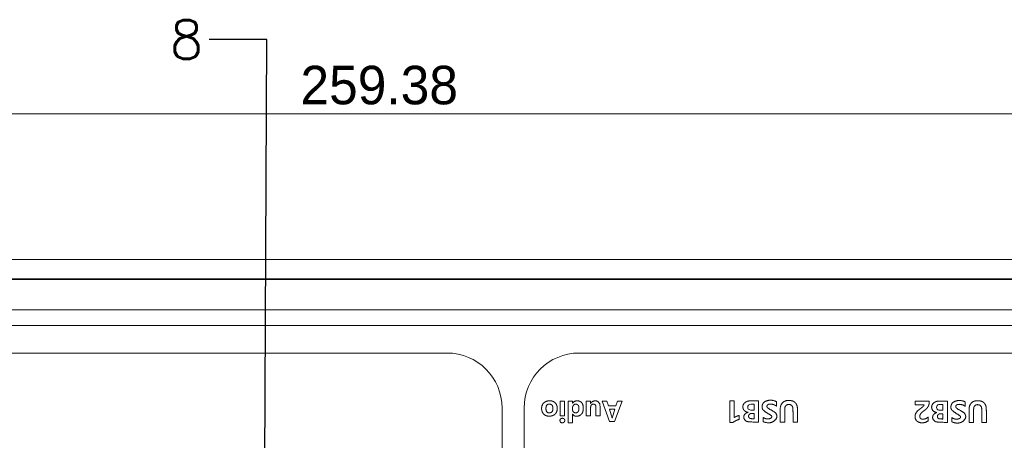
# Model space of a CAD drawing. Header units: millimetres. Extents: x 0 to 841, y 0 to 594.
# Tile 6 of 26: x 253 to 343, y 246 to 284. Entities that reach past the tile are written whole.
import ezdxf

# ---------------------------------------------------------------- set-up
doc = ezdxf.new("R2010")
doc.units = ezdxf.units.MM
doc.layers.get('0').update_dxf_attribs({"lineweight": 18})
for name, color, linetype, lineweight in [('Default', 7, 'Continuous', 18), ('主壳R2R2R', 7, 'Continuous', 18), ('保护壳前1111-', 7, 'Continuous', 18)]:
    doc.layers.add(name, color=color, linetype=linetype, lineweight=lineweight)
doc.styles.add('SEACAD_Arial', font='txt', dxfattribs={"width": 0.7})
doc.styles.get("Standard").update_dxf_attribs({"font": 'txt.shx'})
doc.dimstyles.new('国标', dxfattribs={"dimtxt": 3.5, "dimasz": 3.5, "dimexe": 1.75, "dimexo": 0, "dimgap": 0.875, "dimtad": 1, "dimdsep": 46, "dimtxsty": 'SEACAD_Arial', "dimblk": '_CAXARROW', "dimcen": 1.75, "dimdle": 7, "dimadec": 1, "dimazin": 0, "dimtfac": 0.5, "dimtdec": 3, "dimtmove": 0, "dimatfit": 3, "dimfxl": 1, "dimtolj": 1, "dimarcsym": 0})

# ---------------------------------------------------------------- blocks, each defined once
blk = doc.blocks.new('SE4')
at = {"layer": '主壳R2R2R', "color": 7, "linetype": 'Continuous'}
for p, q in [((224.507, 253.51), (292.057, 253.51)), ((304.057, 253.51), (396.023, 253.51)), ((302.343, 249.134), (302.73, 249.134)), ((302.343, 247.805), (302.343, 249.134)), ((302.73, 249.134), (302.73, 247.805)), ((303.078, 249.134), (303.465, 249.134)), ((303.078, 247.166), (303.078, 249.134)), ((304.712, 249.134), (305.098, 249.134)), ((304.712, 247.805), (304.712, 249.134)), ((306.152, 249.134), (306.584, 249.134)), ((306.82, 247.272), (306.152, 249.134)), ((306.584, 249.134), (306.724, 248.707)), ((307.968, 249.134), (307.286, 247.272)), ((307.401, 248.707), (307.537, 249.134)), ((307.537, 249.134), (307.968, 249.134)), ((317.756, 249.164), (318.162, 249.164)), ((317.756, 247.188), (317.756, 249.164)), ((318.162, 249.164), (318.162, 247.642)), ((319.954, 248.856), (319.954, 248.326)), ((320.366, 249.164), (320.366, 247.23)), ((334.582, 248.804), (334.582, 249.14)), ((334.582, 249.14), (335.868, 249.14)), ((337.114, 248.833), (337.114, 248.302)), ((337.526, 249.14), (337.526, 247.207)), ((297.057, 248.51), (297.057, 239.731)), ((299.057, 239.731), (299.057, 248.51)), ((300.653, 248.402), (300.651, 248.461)), ((301.046, 248.49), (301.046, 248.45)), ((306.724, 248.707), (307.401, 248.707)), ((306.814, 248.399), (307.064, 247.598)), ((306.817, 248.401), (307.314, 248.401)), ((307.062, 247.598), (307.318, 248.399)), ((319.954, 248.015), (319.954, 247.537)), ((337.114, 247.991), (337.114, 247.513)), ((302.73, 247.805), (302.343, 247.805)), ((303.465, 247.166), (303.078, 247.166)), ((305.098, 247.805), (304.712, 247.805)), ((307.286, 247.272), (306.82, 247.272)), ((318.013, 247.188), (317.756, 247.188)), ((318.605, 247.823), (318.605, 247.477)), ((322.74, 247.23), (322.328, 247.23)), ((323.908, 247.23), (323.495, 247.23)), ((339.9, 247.207), (339.488, 247.207)), ((341.068, 247.207), (340.655, 247.207))]:
    blk.add_line(p, q, dxfattribs=at)
for centre, start, end in [((292.057, 248.51), 0, 90), ((304.057, 248.51), 90, 180)]:
    blk.add_arc(centre, 5, start, end, dxfattribs=at)
for points, degree, knots in [([(300.652, 248.461), (300.652, 248.788), (300.846, 248.974), (301.038, 249.159), (301.357, 249.167), (301.689, 249.175), (301.878, 248.986), (302.074, 248.79), (302.074, 248.475)], 2, [0, 0, 0, 0.55959, 0.55959, 1.119191, 1.119191, 1.678792, 1.678792, 2.238365, 2.238365, 2.238365]), ([(301.682, 248.47), (301.683, 248.844), (301.38, 248.867), (301.058, 248.891), (301.046, 248.49)], 2, [0, 0, 0, 0.556996, 0.556996, 1.113992, 1.113992, 1.113992]), ([(304.039, 248.592), (304.009, 248.754), (303.923, 248.812), (303.874, 248.845), (303.801, 248.857), (303.732, 248.869), (303.668, 248.85), (303.553, 248.816), (303.491, 248.674), (303.445, 248.567), (303.459, 248.382)], 2, [0, 0, 0, 0.26757, 0.26757, 0.401356, 0.401356, 0.535141, 0.535141, 0.802711, 0.802711, 1.070282, 1.070282, 1.070282]), ([(303.466, 248.942), (303.465, 248.943), (303.465, 248.943), (303.465, 248.943), (303.465, 249.007), (303.465, 249.07), (303.465, 249.134)], 3, [0, 0, 0, 0, 0.001214, 0.001214, 0.001214, 0.1925838, 0.1925838, 0.1925838, 0.1925838]), ([(303.466, 248.942), (303.713, 249.284), (304.13, 249.114), (304.44, 248.988), (304.439, 248.494), (304.439, 248.001), (304.119, 247.843), (303.681, 247.627), (303.466, 247.965)], 2, [0, 0, 0, 0.736948, 0.736948, 1.474016, 1.474016, 2.211084, 2.211084, 2.948035, 2.948035, 2.948035]), ([(305.587, 247.805), (305.587, 248.105), (305.587, 248.406), (305.587, 248.678), (305.565, 248.726), (305.497, 248.871), (305.358, 248.868), (305.211, 248.865), (305.127, 248.721), (305.11, 248.692), (305.098, 248.406), (305.092, 248.276), (305.098, 247.805)], 2, [0, 0, 0, 0.597307, 0.597307, 0.895961, 0.895961, 1.194614, 1.194614, 1.493268, 1.493268, 1.791922, 1.791922, 2.389229, 2.389229, 2.389229]), ([(305.099, 248.927), (305.098, 248.927), (305.098, 248.928), (305.098, 248.928), (305.098, 248.997), (305.098, 249.065), (305.098, 249.134)], 3, [0, 0, 0, 0, 0.0011784, 0.0011784, 0.0011784, 0.2079919, 0.2079919, 0.2079919, 0.2079919]), ([(305.099, 248.927), (305.266, 249.173), (305.569, 249.164), (305.771, 249.158), (305.93, 248.901), (305.971, 248.834), (305.975, 247.805)], 2, [0, 0, 0, 0.526157, 0.526157, 1.052417, 1.052417, 2.104937, 2.104937, 2.104937]), ([(319.406, 248.125), (319.233, 248.148), (319.109, 248.249), (318.986, 248.35), (318.952, 248.495), (318.878, 248.814), (319.156, 249.028), (319.254, 249.104), (319.421, 249.143), (319.47, 249.154), (319.749, 249.164), (319.884, 249.169), (320.366, 249.164)], 2, [0, 0, 0, 0.307029, 0.307029, 0.614058, 0.614058, 1.228115, 1.228115, 1.535144, 1.535144, 1.842173, 1.842173, 2.456231, 2.456231, 2.456231]), ([(320.775, 247.658), (321.003, 247.503), (321.254, 247.526), (321.599, 247.558), (321.558, 247.779), (321.552, 247.813), (321.148, 248.06), (320.824, 248.258), (320.74, 248.393), (320.634, 248.562), (320.718, 248.819), (320.781, 249.012), (320.984, 249.11), (321.47, 249.345), (321.984, 249.094)], 2, [0, 0, 0, 0.481469, 0.481469, 0.962939, 0.962939, 1.444408, 1.444408, 1.925877, 1.925877, 2.407347, 2.407347, 2.888816, 2.888816, 3.844718, 3.844718, 3.844718]), ([(321.992, 248.677), (321.75, 248.878), (321.416, 248.87), (321.135, 248.863), (321.123, 248.656), (321.117, 248.547), (321.386, 248.396), (321.849, 248.135), (321.885, 248.092), (322.238, 247.666), (321.733, 247.308), (321.364, 247.045), (320.775, 247.272)], 2, [0, 0, 0, 0.487012, 0.487012, 0.974024, 0.974024, 1.461036, 1.461036, 1.948048, 1.948048, 2.922073, 2.922073, 3.896097, 3.896097, 3.896097]), ([(321.992, 248.677), (321.992, 248.815), (321.992, 248.952), (321.992, 249.09), (321.992, 249.091), (321.992, 249.093), (321.984, 249.094)], 3, [0, 0, 0, 0, 0.41855, 0.41855, 0.41855, 0.4223367, 0.4223367, 0.4223367, 0.4223367]), ([(322.328, 248.333), (322.328, 248.925), (322.719, 249.119), (322.913, 249.215), (323.205, 249.196), (323.477, 249.178), (323.638, 249.056), (323.793, 248.937), (323.868, 248.695), (323.896, 248.6), (323.908, 248.179), (323.915, 247.894), (323.908, 247.23)], 2, [0, 0, 0, 0.943246, 0.943246, 1.414869, 1.414869, 1.886492, 1.886492, 2.358115, 2.358115, 2.829739, 2.829739, 3.772985, 3.772985, 3.772985]), ([(323.495, 247.23), (323.495, 247.688), (323.495, 248.145), (323.495, 248.546), (323.448, 248.636), (323.341, 248.842), (323.11, 248.84), (322.888, 248.839), (322.78, 248.632), (322.748, 248.569), (322.74, 248.145), (322.738, 248.038), (322.74, 247.23)], 2, [0, 0, 0, 0.908477, 0.908477, 1.362715, 1.362715, 1.816953, 1.816953, 2.271191, 2.271191, 2.72543, 2.72543, 3.633906, 3.633906, 3.633906]), ([(335.402, 248.804), (335.402, 248.804), (335.402, 248.804), (335.402, 248.804), (335.128, 248.804), (334.855, 248.804), (334.582, 248.804)], 3, [0, 0, 0, 0, 0.0000784, 0.0000784, 0.0000784, 0.8199979, 0.8199979, 0.8199979, 0.8199979]), ([(335.781, 247.338), (335.396, 247.089), (335.004, 247.197), (334.638, 247.297), (334.588, 247.667), (334.546, 247.979), (334.851, 248.284), (334.856, 248.289), (334.946, 248.359), (335.068, 248.453), (335.191, 248.545), (335.391, 248.694), (335.402, 248.804)], 2, [0, 0, 0, 0.732345, 0.732345, 1.46469, 1.46469, 2.197035, 2.197035, 2.380121, 2.380121, 2.563207, 2.563207, 2.92938, 2.92938, 2.92938]), ([(335.868, 249.14), (335.868, 248.907), (335.847, 248.825), (335.815, 248.693), (335.722, 248.566), (335.635, 248.446), (335.47, 248.319), (335.367, 248.239), (335.262, 248.162), (335.19, 248.11), (335.108, 248.006), (335.012, 247.884), (335.022, 247.713), (335.03, 247.57), (335.154, 247.523), (335.286, 247.473), (335.463, 247.518), (335.625, 247.559), (335.781, 247.697)], 2, [0, 0, 0, 0.334199, 0.334199, 0.668397, 0.668397, 1.002596, 1.002596, 1.169695, 1.169695, 1.336794, 1.336794, 1.670993, 1.670993, 2.005192, 2.005192, 2.33939, 2.33939, 2.673589, 2.673589, 2.673589]), ([(336.566, 248.101), (336.196, 248.15), (336.112, 248.472), (336.031, 248.785), (336.316, 249.004), (336.414, 249.08), (336.581, 249.119), (336.628, 249.13), (336.909, 249.14), (337.041, 249.145), (337.526, 249.14)], 2, [0, 0, 0, 0.61361, 0.61361, 1.22722, 1.22722, 1.534025, 1.534025, 1.84083, 1.84083, 2.45444, 2.45444, 2.45444]), ([(337.935, 247.635), (338.165, 247.478), (338.415, 247.502), (338.758, 247.536), (338.718, 247.755), (338.714, 247.78), (338.309, 248.036), (337.978, 248.245), (337.9, 248.37), (337.795, 248.536), (337.878, 248.795), (337.94, 248.987), (338.144, 249.086), (338.629, 249.321), (339.152, 249.066)], 2, [0, 0, 0, 0.48138, 0.48138, 0.962761, 0.962761, 1.444141, 1.444141, 1.925521, 1.925521, 2.406901, 2.406901, 2.888282, 2.888282, 3.851042, 3.851042, 3.851042]), ([(339.152, 248.653), (338.909, 248.855), (338.576, 248.846), (338.295, 248.838), (338.283, 248.632), (338.277, 248.525), (338.546, 248.372), (339.015, 248.105), (339.045, 248.068), (339.4, 247.645), (338.893, 247.284), (338.525, 247.021), (337.935, 247.248)], 2, [0, 0, 0, 0.487037, 0.487037, 0.974073, 0.974073, 1.46111, 1.46111, 1.948147, 1.948147, 2.92222, 2.92222, 3.896293, 3.896293, 3.896293]), ([(339.152, 248.653), (339.152, 248.791), (339.152, 248.929), (339.152, 249.066), (339.152, 249.066), (339.152, 249.066), (339.152, 249.066)], 3, [0, 0, 0, 0, 0.4134184, 0.4134184, 0.4134184, 0.4135421, 0.4135421, 0.4135421, 0.4135421]), ([(339.488, 248.309), (339.488, 248.901), (339.879, 249.095), (340.073, 249.191), (340.365, 249.172), (340.638, 249.154), (340.798, 249.032), (340.953, 248.914), (341.028, 248.671), (341.056, 248.579), (341.068, 248.155), (341.076, 247.879), (341.068, 247.207)], 2, [0, 0, 0, 0.943235, 0.943235, 1.414853, 1.414853, 1.886471, 1.886471, 2.358088, 2.358088, 2.829706, 2.829706, 3.772941, 3.772941, 3.772941]), ([(340.655, 247.207), (340.655, 247.664), (340.655, 248.121), (340.655, 248.524), (340.608, 248.612), (340.5, 248.818), (340.271, 248.817), (340.049, 248.815), (339.941, 248.608), (339.909, 248.547), (339.9, 248.121), (339.898, 248.023), (339.9, 247.207)], 2, [0, 0, 0, 0.908381, 0.908381, 1.362571, 1.362571, 1.816762, 1.816762, 2.270952, 2.270952, 2.725143, 2.725143, 3.633524, 3.633524, 3.633524]), ([(302.074, 248.475), (302.074, 248.158), (301.89, 247.972), (301.71, 247.79), (301.399, 247.773), (301.069, 247.755), (300.875, 247.925), (300.677, 248.099), (300.653, 248.402)], 2, [0, 0, 0, 0.545073, 0.545073, 1.090146, 1.090146, 1.635219, 1.635219, 2.180292, 2.180292, 2.180292]), ([(301.046, 248.45), (301.055, 248.052), (301.374, 248.071), (301.539, 248.081), (301.624, 248.211), (301.681, 248.299), (301.682, 248.47)], 2, [0, 0, 0, 0.562936, 0.562936, 0.884614, 0.884614, 1.125872, 1.125872, 1.125872]), ([(303.459, 248.382), (303.473, 248.201), (303.571, 248.13), (303.694, 248.042), (303.841, 248.09), (303.961, 248.128), (304.02, 248.284), (304.065, 248.402), (304.039, 248.592)], 2, [0, 0, 0, 0.286641, 0.286641, 0.573281, 0.573281, 0.859922, 0.859922, 1.146562, 1.146562, 1.146562]), ([(303.465, 247.166), (303.465, 247.432), (303.465, 247.698), (303.465, 247.964), (303.465, 247.964), (303.465, 247.964), (303.466, 247.965)], 3, [0, 0, 0, 0, 0.7983077, 0.7983077, 0.7983077, 0.7993419, 0.7993419, 0.7993419, 0.7993419]), ([(320.366, 247.23), (319.384, 247.232), (319.269, 247.306), (318.982, 247.491), (319.028, 247.757), (319.072, 248.013), (319.406, 248.125)], 2, [0, 0, 0, 1.094516, 1.094516, 1.641773, 1.641773, 2.189031, 2.189031, 2.189031]), ([(319.954, 248.015), (319.675, 248.015), (319.628, 247.997), (319.475, 247.941), (319.456, 247.79), (319.438, 247.65), (319.599, 247.562), (319.644, 247.537), (319.954, 247.537)], 2, [0, 0, 0, 0.312164, 0.312164, 0.624329, 0.624329, 0.936493, 0.936493, 1.248657, 1.248657, 1.248657]), ([(337.526, 247.207), (336.542, 247.208), (336.429, 247.282), (336.142, 247.471), (336.188, 247.733), (336.233, 247.989), (336.566, 248.101)], 2, [0, 0, 0, 1.094221, 1.094221, 1.641332, 1.641332, 2.188442, 2.188442, 2.188442]), ([(337.114, 247.991), (336.835, 247.991), (336.788, 247.974), (336.635, 247.916), (336.616, 247.766), (336.598, 247.628), (336.759, 247.538), (336.803, 247.513), (337.114, 247.513)], 2, [0, 0, 0, 0.31208, 0.31208, 0.624159, 0.624159, 0.936239, 0.936239, 1.248318, 1.248318, 1.248318]), ([(302.76, 247.377), (302.743, 247.183), (302.532, 247.169), (302.333, 247.156), (302.32, 247.379)], 2, [0, 0, 0, 0.3349678, 0.3349678, 0.6699355, 0.6699355, 0.6699355]), ([(302.359, 247.507), (302.396, 247.551), (302.467, 247.57), (302.537, 247.589), (302.604, 247.571), (302.669, 247.553), (302.714, 247.498), (302.758, 247.444), (302.76, 247.377)], 2, [0, 0, 0, 0.1324434, 0.1324434, 0.2648868, 0.2648868, 0.3973303, 0.3973303, 0.5297737, 0.5297737, 0.5297737]), ([(318.162, 247.642), (318.233, 247.704), (318.362, 247.757), (318.491, 247.81), (318.605, 247.823)], 2, [0, 0, 0, 0.2417388, 0.2417388, 0.4834776, 0.4834776, 0.4834776])]:
    blk.add_open_spline(points, degree=degree, knots=knots, dxfattribs=at)
for points, degree in [([(319.954, 248.326), (319.893, 248.326), (319.778, 248.325), (319.569, 248.33), (319.42, 248.402), (319.354, 248.592), (319.424, 248.774), (319.571, 248.855), (319.778, 248.857), (319.893, 248.856), (319.954, 248.856)], 3), ([(337.114, 248.302), (337.053, 248.302), (336.939, 248.301), (336.729, 248.306), (336.581, 248.378), (336.515, 248.568), (336.584, 248.751), (336.731, 248.831), (336.938, 248.833), (337.053, 248.833), (337.114, 248.833)], 3), ([(322.328, 247.23), (322.328, 247.598), (322.328, 247.965), (322.328, 248.333)], 3), ([(339.488, 247.207), (339.488, 247.574), (339.488, 247.941), (339.488, 248.309)], 3), ([(302.32, 247.379), (302.316, 247.456), (302.359, 247.507)], 2), ([(305.975, 247.805), (305.846, 247.805), (305.717, 247.805), (305.587, 247.805)], 3), ([(318.605, 247.477), (318.282, 247.387), (318.013, 247.188)], 2), ([(320.775, 247.272), (320.775, 247.4), (320.775, 247.529), (320.775, 247.658)], 3), ([(335.781, 247.697), (335.781, 247.577), (335.781, 247.457), (335.781, 247.338)], 3), ([(337.935, 247.248), (337.935, 247.377), (337.935, 247.506), (337.935, 247.635)], 3)]:
    blk.add_open_spline(points, degree=degree, dxfattribs=at)
at = {"layer": '保护壳前1111-', "color": 7, "linetype": 'Continuous'}
for p, q in [((206.374, 262.01), (366.872, 262.01)), ((197.535, 260.187), (375.004, 260.187)), ((374.917, 260.237), (197.622, 260.237)), ((376.601, 257.42), (195.938, 257.42)), ((195.938, 256.01), (376.601, 256.01))]:
    blk.add_line(p, q, dxfattribs=at)
blk = doc.blocks.new('*X26')
at = {"layer": 'Default', "linetype": 'Continuous'}
for points in [[(160.081, 275.82), (156.581, 275.237), (160.081, 274.654)], [(412.458, 275.82), (412.458, 274.654), (415.958, 275.237)]]:
    blk.add_hatch(color=7, dxfattribs=at).paths.add_polyline_path(points, flags=0)
at = {"layer": 'Default', "color": 7, "linetype": 'Continuous'}
for p, q in [((156.581, 252.06), (156.581, 276.987)), ((415.958, 241.485), (415.958, 276.987)), ((156.581, 275.237), (415.958, 275.237))]:
    blk.add_line(p, q, dxfattribs=at)
at = {"layer": 'Default', "color": 7, "linetype": 'Continuous', "insert": (278.737, 279.612), "char_height": 3.5, "width": 29.18445, "attachment_point": 1, "style": 'SEACAD_Arial'}
blk.add_mtext('{\\W1;259.38}', dxfattribs=at)
blk = doc.blocks.new('_CAXARROW')
blk.add_hatch(color=0).paths.add_polyline_path([(0, 0), (-1, 0.125), (-1, -0.125)], flags=0)

msp = doc.modelspace()

# ---------------------------------------------------------------- linework, layer by layer
at = {"layer": 'Default', "color": 7, "linetype": 'ByBlock', "lineweight": -2}
for p, q in [((275.695, 281.999), (270.445, 281.999)), ((275.505, 241.41), (275.695, 281.999))]:
    msp.add_line(p, q, dxfattribs=at)

# ---------------------------------------------------------------- block references
at = {"layer": 'Default'}
msp.add_blockref('SE4', (0, 0), dxfattribs=at)

# ---------------------------------------------------------------- texts
at = {"layer": 'Default', "color": 7, "linetype": 'Continuous', "insert": (266.886, 283.749), "char_height": 3.5, "width": 3.5, "attachment_point": 1}
msp.add_mtext('\\pxsm0.9;8\\P', dxfattribs=at)

# ---------------------------------------------------------------- dimensions: what is measured, and where the dimension line sits
at = {"layer": 'Default', "color": 7, "linetype": 'Continuous'}
dim = msp.add_linear_dim(base=(415.958, 275.237), p1=(156.581, 252.06), p2=(415.958, 241.485), dimstyle='国标', override={"dimsah": 1}, dxfattribs=at)
dim.commit()
dim.dimension.update_dxf_attribs({"geometry": '*X26', "text_midpoint": (286.269, 275.237), "dimtype": 160})

doc.saveas('drawing.dxf')
